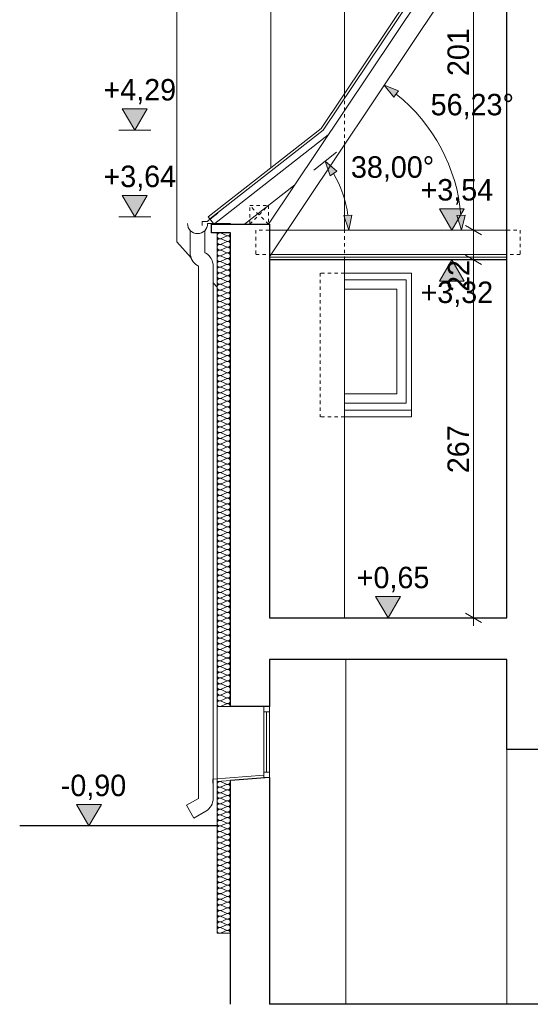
# Model space of a CAD drawing. Extents: x -623047 to -259286, y -27077 to 153279.
# Tile 16 of 190: x -549093 to -545287, y -14560 to -7220. Entities that reach past the tile are written whole.
import ezdxf

# ---------------------------------------------------------------- set-up
doc = ezdxf.new("R2010")
doc.units = 0
doc.header["$MEASUREMENT"] = 0
doc.linetypes.add('Hidden Line', pattern=[50, 25, -25])
for name, color, linetype, lineweight in [('0_Nr_Pióra__21', 7, 'Continuous', 9), ('0_Nr_Pióra__5', 7, 'Continuous', 13), ('INWENT DACH_Nr_Pióra__21', 7, 'Continuous', 9), ('INWENT KONST. DREWNIANA_Nr_Pióra__1', 7, 'Continuous', 25), ('INWENT KONST. DREWNIANA_Nr_Pióra__21', 7, 'Continuous', 9), ('INWENT RURY SPUSTOWE_Nr_Pióra__21', 7, 'Continuous', 9), ('INWENT STROPY_Nr_Pióra__1', 7, 'Continuous', 25), ('INWENT TEREN_Nr_Pióra__1', 7, 'Continuous', 25), ('INWENT WYMIARY_Nr_Pióra__21', 7, 'Continuous', 9), ('INWENT. OKNA_Nr_Pióra__21', 7, 'Continuous', 9), ('INWENT.ŚCIANY_Nr_Pióra__1', 7, 'Continuous', 25), ('INWENT.ŚCIANY_Nr_Pióra__21', 7, 'Continuous', 9), ('Istniejące stropy_Nr_Pióra__21', 7, 'Continuous', 9)]:
    doc.layers.add(name, color=color, linetype=linetype, lineweight=lineweight)
doc.layers.add('Inwent Izolacje', color=7, linetype='Continuous')
doc.layers.add('INWENT WYMIARY', color=7, linetype='Continuous')
for name, color, linetype, lineweight, true_color in [('Inwent Izolacje_Nr_Pióra__2', 7, 'Continuous', 13, 0x7f7f7f), ('INWENT.ŚCIANY_Nr_Pióra__2', 7, 'Continuous', 13, 0x7f7f7f), ('INWENT.ŚCIANY_Nr_Pióra__3', 7, 'Continuous', 13, 0xff6600)]:
    doc.layers.add(name, color=color, linetype=linetype, lineweight=lineweight, true_color=true_color)
doc.styles.add('GENERATED_STYLE_2', font='txt')
doc.dimstyles.new('GENERATED_STYLE__2', dxfattribs={"dimtxt": 160.000002, "dimasz": 91.2, "dimexe": 0.18, "dimexo": 0, "dimgap": 0.09, "dimtad": 1, "dimdec": 0, "dimlfac": 0.1, "dimzin": 0, "dimdsep": 46, "dimtxsty": 'GENERATED_STYLE_2', "dimblk": 'ARROWHEAD_2', "dimblk1": 'ARROWHEAD_2', "dimblk2": 'ARROWHEAD_2', "dimcen": 0.09, "dimclrd": 7, "dimclre": 7, "dimclrt": 7, "dimazin": 0, "dimtfac": 1, "dimtdec": 4, "dimtmove": 0, "dimatfit": 3, "dimfxl": 0, "dimtolj": 1, "dimtzin": 0, "dimarcsym": 0})
doc.dimstyles.new('GENERATED_STYLE__4', dxfattribs={"dimtxt": 160.000002, "dimasz": 91.2, "dimexe": 0.18, "dimexo": 0, "dimgap": 0.09, "dimtad": 1, "dimdec": 0, "dimlfac": 0.1, "dimzin": 0, "dimdsep": 46, "dimtxsty": 'GENERATED_STYLE_2', "dimblk": 'ARROWHEAD_2', "dimblk1": 'ARROWHEAD_2', "dimblk2": 'ARROWHEAD_2', "dimcen": 0.09, "dimclrd": 7, "dimclre": 7, "dimclrt": 7, "dimazin": 0, "dimtfac": 1, "dimtdec": 4, "dimtmove": 2, "dimatfit": 3, "dimfxl": 0, "dimtolj": 1, "dimtzin": 0, "dimarcsym": 0})
doc.dimstyles.new('GENERATED_STYLE__5', dxfattribs={"dimtxt": 160.000002, "dimasz": 110.144928, "dimexe": 0.18, "dimexo": 40, "dimgap": 0.09, "dimtad": 1, "dimtih": 1, "dimtoh": 1, "dimdec": 0, "dimzin": 0, "dimdsep": 46, "dimtxsty": 'GENERATED_STYLE_2', "dimblk": 'ARROWHEAD_5', "dimblk1": 'ARROWHEAD_5', "dimblk2": 'ARROWHEAD_5', "dimcen": 0.09, "dimclrd": 7, "dimclre": 7, "dimclrt": 7, "dimazin": 0, "dimtfac": 1, "dimtdec": 4, "dimtmove": 2, "dimatfit": 3, "dimfxl": 0, "dimtolj": 1, "dimtzin": 0, "dimarcsym": 0})

# ---------------------------------------------------------------- blocks, each defined once
blk = doc.blocks.new('Izolacja cieplna 14_82', base_point=(-547522, -8809.6))
at = {"layer": 'Inwent Izolacje_Nr_Pióra__2', "linetype": 'Continuous'}
for p, q in [((-547592.2, -8811.4), (-547551.8, -8829.1)), ((-547551.8, -8832.7), (-547592.2, -8850.4)), ((-547592.2, -8853.9), (-547551.8, -8871.6)), ((-547551.8, -8875.2), (-547592.2, -8892.9)), ((-547592.2, -8896.5), (-547551.8, -8914.2)), ((-547551.8, -8917.7), (-547592.2, -8935.4)), ((-547592.2, -8939), (-547551.8, -8956.7)), ((-547551.8, -8960.3), (-547592.2, -8977.9)), ((-547592.2, -8981.5), (-547551.8, -8999.2)), ((-547551.8, -9002.8), (-547592.2, -9020.5)), ((-547592.2, -9024.1), (-547551.8, -9041.7)), ((-547551.8, -9045.3), (-547592.2, -9063)), ((-547592.2, -9066.6), (-547551.8, -9084.3)), ((-547551.8, -9087.8), (-547592.2, -9105.5)), ((-547592.2, -9109.1), (-547551.8, -9126.8)), ((-547551.8, -9130.4), (-547592.2, -9148.1)), ((-547592.2, -9151.6), (-547551.8, -9169.3)), ((-547551.8, -9172.9), (-547592.2, -9190.6)), ((-547592.2, -9194.2), (-547551.8, -9211.9)), ((-547551.8, -9215.4), (-547592.2, -9233.1)), ((-547592.2, -9236.7), (-547551.8, -9254.4)), ((-547551.8, -9258), (-547592.2, -9275.7)), ((-547592.2, -9279.2), (-547551.8, -9296.9)), ((-547551.8, -9300.5), (-547592.2, -9318.2)), ((-547592.2, -9321.8), (-547551.8, -9339.5)), ((-547551.8, -9343), (-547592.2, -9360.7)), ((-547592.2, -9364.3), (-547551.8, -9382)), ((-547551.8, -9385.6), (-547592.2, -9403.2)), ((-547592.2, -9406.8), (-547551.8, -9424.5)), ((-547551.8, -9428.1), (-547592.2, -9445.8)), ((-547592.2, -9449.4), (-547551.8, -9467)), ((-547551.8, -9470.6), (-547592.2, -9488.3)), ((-547592.2, -9491.9), (-547551.8, -9509.6)), ((-547551.8, -9513.1), (-547592.2, -9530.8)), ((-547592.2, -9534.4), (-547551.8, -9552.1)), ((-547551.8, -9555.7), (-547592.2, -9573.4)), ((-547592.2, -9576.9), (-547551.8, -9594.6)), ((-547551.8, -9598.2), (-547592.2, -9615.9)), ((-547592.2, -9619.5), (-547551.8, -9637.2)), ((-547551.8, -9640.7), (-547592.2, -9658.4)), ((-547592.2, -9662), (-547551.8, -9679.7)), ((-547551.8, -9683.3), (-547592.2, -9701)), ((-547592.2, -9704.5), (-547551.8, -9722.2)), ((-547551.8, -9725.8), (-547592.2, -9743.5)), ((-547592.2, -9747.1), (-547551.8, -9764.8)), ((-547551.8, -9768.3), (-547592.2, -9786)), ((-547592.2, -9789.6), (-547551.8, -9807.3)), ((-547551.8, -9810.9), (-547592.2, -9828.6)), ((-547592.2, -9832.1), (-547551.8, -9849.8)), ((-547551.8, -9853.4), (-547592.2, -9871.1)), ((-547592.2, -9874.7), (-547551.8, -9892.3)), ((-547551.8, -9895.9), (-547592.2, -9913.6)), ((-547592.2, -9917.2), (-547551.8, -9934.9)), ((-547551.8, -9938.4), (-547592.2, -9956.1)), ((-547592.2, -9959.7), (-547551.8, -9977.4)), ((-547551.8, -9981), (-547592.2, -9998.7)), ((-547592.2, -10002.2), (-547551.8, -10019.9)), ((-547551.8, -10023.5), (-547592.2, -10041.2)), ((-547592.2, -10044.8), (-547551.8, -10062.5)), ((-547551.8, -10066), (-547592.2, -10083.7)), ((-547592.2, -10087.3), (-547551.8, -10105)), ((-547551.8, -10108.6), (-547592.2, -10126.3)), ((-547592.2, -10129.8), (-547551.8, -10147.5)), ((-547551.8, -10151.1), (-547592.2, -10168.8)), ((-547592.2, -10172.4), (-547551.8, -10190.1)), ((-547551.8, -10193.6), (-547592.2, -10211.3)), ((-547592.2, -10214.9), (-547551.8, -10232.6)), ((-547551.8, -10236.2), (-547592.2, -10253.9)), ((-547592.2, -10257.4), (-547551.8, -10275.1)), ((-547551.8, -10278.7), (-547592.2, -10296.4)), ((-547592.2, -10300), (-547551.8, -10317.6)), ((-547551.8, -10321.2), (-547592.2, -10338.9)), ((-547592.2, -10342.5), (-547551.8, -10360.2)), ((-547551.8, -10363.7), (-547592.2, -10381.4)), ((-547592.2, -10385), (-547551.8, -10402.7)), ((-547551.8, -10406.3), (-547592.2, -10424)), ((-547592.2, -10427.5), (-547551.8, -10445.2)), ((-547551.8, -10448.8), (-547592.2, -10466.5)), ((-547592.2, -10470.1), (-547551.8, -10487.8)), ((-547551.8, -10491.3), (-547592.2, -10509)), ((-547592.2, -10512.6), (-547551.8, -10530.3)), ((-547551.8, -10533.9), (-547592.2, -10551.6)), ((-547592.2, -10555.1), (-547551.8, -10572.8)), ((-547551.8, -10576.4), (-547592.2, -10594.1)), ((-547592.2, -10597.7), (-547551.8, -10615.4)), ((-547551.8, -10618.9), (-547592.2, -10636.6)), ((-547592.2, -10640.2), (-547551.8, -10657.9)), ((-547551.8, -10661.5), (-547592.2, -10679.2)), ((-547592.2, -10682.7), (-547551.8, -10700.4)), ((-547551.8, -10704), (-547592.2, -10721.7)), ((-547592.2, -10725.3), (-547551.8, -10742.9)), ((-547551.8, -10746.5), (-547592.2, -10764.2)), ((-547592.2, -10767.8), (-547551.8, -10785.5)), ((-547551.8, -10789.1), (-547592.2, -10806.7)), ((-547592.2, -10810.3), (-547551.8, -10828)), ((-547551.8, -10831.6), (-547592.2, -10849.3)), ((-547592.2, -10852.8), (-547551.8, -10870.5)), ((-547551.8, -10874.1), (-547592.2, -10891.8)), ((-547592.2, -10895.4), (-547551.8, -10913.1)), ((-547551.8, -10916.6), (-547592.2, -10934.3)), ((-547592.2, -10937.9), (-547551.8, -10955.6)), ((-547551.8, -10959.2), (-547592.2, -10976.9)), ((-547592.2, -10980.4), (-547551.8, -10998.1)), ((-547551.8, -11001.7), (-547592.2, -11019.4)), ((-547592.2, -11023), (-547551.8, -11040.7)), ((-547551.8, -11044.2), (-547592.2, -11061.9)), ((-547592.2, -11065.5), (-547551.8, -11083.2)), ((-547551.8, -11086.8), (-547592.2, -11104.5)), ((-547592.2, -11108), (-547551.8, -11125.7)), ((-547551.8, -11129.3), (-547592.2, -11147)), ((-547592.2, -11150.6), (-547551.8, -11168.2)), ((-547551.8, -11171.8), (-547592.2, -11189.5)), ((-547592.2, -11193.1), (-547551.8, -11210.8)), ((-547551.8, -11214.4), (-547592.2, -11232)), ((-547592.2, -11235.6), (-547551.8, -11253.3)), ((-547551.8, -11256.9), (-547592.2, -11274.6)), ((-547592.2, -11278.1), (-547551.8, -11295.8)), ((-547551.8, -11299.4), (-547592.2, -11317.1)), ((-547592.2, -11320.7), (-547551.8, -11338.4)), ((-547551.8, -11341.9), (-547592.2, -11359.6)), ((-547592.2, -11363.2), (-547551.8, -11380.9)), ((-547551.8, -11384.5), (-547592.2, -11402.2)), ((-547592.2, -11405.7), (-547551.8, -11423.4)), ((-547551.8, -11427), (-547592.2, -11444.7)), ((-547592.2, -11448.3), (-547551.8, -11466)), ((-547551.8, -11469.5), (-547592.2, -11487.2)), ((-547592.2, -11490.8), (-547551.8, -11508.5)), ((-547551.8, -11512.1), (-547592.2, -11529.8)), ((-547592.2, -11533.3), (-547551.8, -11551)), ((-547551.8, -11554.6), (-547592.2, -11572.3)), ((-547592.2, -11575.9), (-547551.8, -11593.6)), ((-547551.8, -11597.1), (-547592.2, -11614.8)), ((-547592.2, -11618.4), (-547551.8, -11636.1)), ((-547551.8, -11639.7), (-547592.2, -11657.3)), ((-547592.2, -11660.9), (-547551.8, -11678.6)), ((-547551.8, -11682.2), (-547592.2, -11699.9)), ((-547592.2, -11703.4), (-547551.8, -11721.1)), ((-547551.8, -11724.7), (-547592.2, -11742.4)), ((-547592.2, -11746), (-547551.8, -11763.7)), ((-547551.8, -11767.2), (-547592.2, -11784.9)), ((-547592.2, -11788.5), (-547551.8, -11806.2)), ((-547551.8, -11809.8), (-547592.2, -11827.5)), ((-547592.2, -11831), (-547551.8, -11848.7)), ((-547551.8, -11852.3), (-547592.2, -11870)), ((-547592.2, -11873.6), (-547551.8, -11891.3)), ((-547551.8, -11894.8), (-547592.2, -11912.5)), ((-547592.2, -11916.1), (-547551.8, -11933.8)), ((-547551.8, -11937.4), (-547592.2, -11955.1)), ((-547592.2, -11958.6), (-547551.8, -11976.3)), ((-547551.8, -11979.9), (-547592.2, -11997.6)), ((-547592.2, -12001.2), (-547551.8, -12018.9)), ((-547551.8, -12022.4), (-547592.2, -12040.1)), ((-547592.2, -12043.7), (-547551.8, -12061.4)), ((-547551.8, -12065), (-547592.2, -12082.6)), ((-547592.2, -12086.2), (-547551.8, -12103.9)), ((-547551.8, -12107.5), (-547592.2, -12125.2)), ((-547592.2, -12128.8), (-547551.8, -12146.4)), ((-547551.8, -12150), (-547592.2, -12167.7)), ((-547592.2, -12171.3), (-547551.8, -12189)), ((-547551.8, -12192.5), (-547592.2, -12210.2)), ((-547592.2, -12213.8), (-547551.8, -12231.5)), ((-547551.8, -12235.1), (-547592.2, -12252.8)), ((-547592.2, -12256.3), (-547551.8, -12274)), ((-547551.8, -12277.6), (-547592.2, -12295.3)), ((-547592.2, -12298.9), (-547551.8, -12316.6)), ((-547551.8, -12320.1), (-547592.2, -12337.8))]:
    blk.add_line(p, q, dxfattribs=at)
for centre, start_param, end_param in [((-547600.8, -8830.9), 1.158003, 5.125183), ((-547600.8, -8873.4), 1.158003, 5.125183), ((-547543.3, -8809.6), 4.299596, 6.283185), ((-547543.3, -8852.1), 4.299595, 8.266774), ((-547543.3, -8894.7), 4.299595, 8.266774), ((-547600.8, -8915.9), 1.158003, 5.125183), ((-547600.8, -8958.5), 1.158003, 5.125183), ((-547543.3, -8937.2), 4.299595, 8.266774), ((-547600.8, -9001), 1.158003, 5.125183), ((-547600.8, -9043.5), 1.158003, 5.125183), ((-547543.3, -8979.7), 4.299595, 8.266774), ((-547543.3, -9022.3), 4.299595, 8.266774), ((-547600.8, -9086.1), 1.158003, 5.125183), ((-547543.3, -9064.8), 4.299595, 8.266774), ((-547543.3, -9107.3), 4.299595, 8.266774), ((-547600.8, -9128.6), 1.158003, 5.125183), ((-547600.8, -9171.1), 1.158003, 5.125183), ((-547543.3, -9149.9), 4.299595, 8.266774), ((-547543.3, -9192.4), 4.299595, 8.266774), ((-547600.8, -9213.7), 1.158003, 5.125183), ((-547600.8, -9256.2), 1.158003, 5.125183), ((-547543.3, -9234.9), 4.299595, 8.266774), ((-547600.8, -9298.7), 1.158003, 5.125183), ((-547600.8, -9341.2), 1.158003, 5.125183), ((-547543.3, -9277.4), 4.299595, 8.266774), ((-547543.3, -9320), 4.299595, 8.266774), ((-547600.8, -9383.8), 1.158003, 5.125183), ((-547543.3, -9362.5), 4.299595, 8.266774), ((-547543.3, -9405), 4.299595, 8.266774), ((-547600.8, -9426.3), 1.158003, 5.125183), ((-547600.8, -9468.8), 1.158003, 5.125183), ((-547543.3, -9447.6), 4.299595, 8.266774), ((-547543.3, -9490.1), 4.299595, 8.266774), ((-547600.8, -9511.4), 1.158003, 5.125183), ((-547600.8, -9553.9), 1.158003, 5.125183), ((-547543.3, -9532.6), 4.299595, 8.266774), ((-547600.8, -9596.4), 1.158003, 5.125183), ((-547543.3, -9575.2), 4.299595, 8.266774), ((-547543.3, -9617.7), 4.299595, 8.266774), ((-547600.8, -9639), 1.158003, 5.125183), ((-547600.8, -9681.5), 1.158003, 5.125183), ((-547543.3, -9660.2), 4.299595, 8.266774), ((-547543.3, -9702.7), 4.299595, 8.266774), ((-547600.8, -9724), 1.158003, 5.125183), ((-547600.8, -9766.5), 1.158003, 5.125183), ((-547543.3, -9745.3), 4.299595, 8.266774), ((-547600.8, -9809.1), 1.158003, 5.125183), ((-547600.8, -9851.6), 1.158003, 5.125183), ((-547543.3, -9787.8), 4.299595, 8.266774), ((-547543.3, -9830.3), 4.299595, 8.266774), ((-547600.8, -9894.1), 1.158003, 5.125183), ((-547543.3, -9872.9), 4.299595, 8.266774), ((-547543.3, -9915.4), 4.299595, 8.266774), ((-547600.8, -9936.7), 1.158003, 5.125183), ((-547600.8, -9979.2), 1.158003, 5.125183), ((-547543.3, -9957.9), 4.299595, 8.266774), ((-547543.3, -10000.5), 4.299595, 8.266774), ((-547600.8, -10021.7), 1.158003, 5.125183), ((-547600.8, -10064.3), 1.158003, 5.125183), ((-547543.3, -10043), 4.299595, 8.266774), ((-547600.8, -10106.8), 1.158003, 5.125183), ((-547600.8, -10149.3), 1.158003, 5.125183), ((-547543.3, -10085.5), 4.299595, 8.266774), ((-547543.3, -10128), 4.299595, 8.266774), ((-547600.8, -10191.8), 1.158003, 5.125183), ((-547543.3, -10170.6), 4.299595, 8.266774), ((-547543.3, -10213.1), 4.299595, 8.266774), ((-547600.8, -10234.4), 1.158003, 5.125183), ((-547600.8, -10276.9), 1.158003, 5.125183), ((-547543.3, -10255.6), 4.299595, 8.266774), ((-547543.3, -10298.2), 4.299595, 8.266774), ((-547600.8, -10319.4), 1.158003, 5.125183), ((-547600.8, -10362), 1.158003, 5.125183), ((-547543.3, -10340.7), 4.299595, 8.266774), ((-547600.8, -10404.5), 1.158003, 5.125183), ((-547543.3, -10383.2), 4.299595, 8.266774), ((-547543.3, -10425.8), 4.299595, 8.266774), ((-547600.8, -10447), 1.158003, 5.125183), ((-547600.8, -10489.6), 1.158003, 5.125183), ((-547543.3, -10468.3), 4.299595, 8.266774), ((-547543.3, -10510.8), 4.299595, 8.266774), ((-547600.8, -10532.1), 1.158003, 5.125183), ((-547600.8, -10574.6), 1.158003, 5.125183), ((-547543.3, -10553.3), 4.299595, 8.266774), ((-547600.8, -10617.1), 1.158003, 5.125183), ((-547600.8, -10659.7), 1.158003, 5.125183), ((-547543.3, -10595.9), 4.299595, 8.266774), ((-547543.3, -10638.4), 4.299595, 8.266774), ((-547600.8, -10702.2), 1.158003, 5.125183), ((-547543.3, -10680.9), 4.299595, 8.266774), ((-547543.3, -10723.5), 4.299595, 8.266774), ((-547600.8, -10744.7), 1.158003, 5.125183), ((-547600.8, -10787.3), 1.158003, 5.125183), ((-547543.3, -10766), 4.299595, 8.266774), ((-547543.3, -10808.5), 4.299595, 8.266774), ((-547600.8, -10829.8), 1.158003, 5.125183), ((-547600.8, -10872.3), 1.158003, 5.125183), ((-547543.3, -10851.1), 4.299595, 8.266774), ((-547600.8, -10914.9), 1.158003, 5.125183), ((-547600.8, -10957.4), 1.158003, 5.125183), ((-547543.3, -10893.6), 4.299595, 8.266774), ((-547543.3, -10936.1), 4.299595, 8.266774), ((-547600.8, -10999.9), 1.158003, 5.125183), ((-547543.3, -10978.7), 4.299595, 8.266774), ((-547543.3, -11021.2), 4.299595, 8.266774), ((-547600.8, -11042.4), 1.158003, 5.125183), ((-547600.8, -11085), 1.158003, 5.125183), ((-547543.3, -11063.7), 4.299595, 8.266774), ((-547543.3, -11106.2), 4.299595, 8.266774), ((-547600.8, -11127.5), 1.158003, 5.125183), ((-547600.8, -11170), 1.158003, 5.125183), ((-547543.3, -11148.8), 4.299595, 8.266774), ((-547600.8, -11212.6), 1.158003, 5.125183), ((-547543.3, -11191.3), 4.299595, 8.266774), ((-547543.3, -11233.8), 4.299595, 8.266774), ((-547600.8, -11255.1), 1.158003, 5.125183), ((-547600.8, -11297.6), 1.158003, 5.125183), ((-547543.3, -11276.4), 4.299595, 8.266774), ((-547543.3, -11318.9), 4.299595, 8.266774), ((-547600.8, -11340.2), 1.158003, 5.125183), ((-547600.8, -11382.7), 1.158003, 5.125183), ((-547543.3, -11361.4), 4.299595, 8.266774), ((-547600.8, -11425.2), 1.158003, 5.125183), ((-547600.8, -11467.7), 1.158003, 5.125183), ((-547543.3, -11404), 4.299595, 8.266774), ((-547543.3, -11446.5), 4.299595, 8.266774), ((-547600.8, -11510.3), 1.158003, 5.125183), ((-547543.3, -11489), 4.299595, 8.266774), ((-547543.3, -11531.5), 4.299595, 8.266774), ((-547600.8, -11552.8), 1.158003, 5.125183), ((-547600.8, -11595.3), 1.158003, 5.125183), ((-547543.3, -11574.1), 4.299595, 8.266774), ((-547543.3, -11616.6), 4.299595, 8.266774), ((-547600.8, -11637.9), 1.158003, 5.125183), ((-547600.8, -11680.4), 1.158003, 5.125183), ((-547543.3, -11659.1), 4.299595, 8.266774), ((-547600.8, -11722.9), 1.158003, 5.125183), ((-547600.8, -11765.5), 1.158003, 5.125183), ((-547543.3, -11701.7), 4.299595, 8.266774), ((-547543.3, -11744.2), 4.299595, 8.266774), ((-547600.8, -11808), 1.158003, 5.125183), ((-547543.3, -11786.7), 4.299595, 8.266774), ((-547543.3, -11829.3), 4.299595, 8.266774), ((-547600.8, -11850.5), 1.158003, 5.125183), ((-547600.8, -11893), 1.158003, 5.125183), ((-547543.3, -11871.8), 4.299595, 8.266774), ((-547600.8, -11935.6), 1.158003, 5.125183), ((-547600.8, -11978.1), 1.158003, 5.125183), ((-547543.3, -11914.3), 4.299595, 8.266774), ((-547543.3, -11956.8), 4.299595, 8.266774), ((-547600.8, -12020.6), 1.158003, 5.125183), ((-547543.3, -11999.4), 4.299595, 8.266774), ((-547543.3, -12041.9), 4.299595, 8.266774), ((-547600.8, -12063.2), 1.158003, 5.125183), ((-547600.8, -12105.7), 1.158003, 5.125183), ((-547543.3, -12084.4), 4.299595, 8.266774), ((-547543.3, -12127), 4.299595, 8.266774), ((-547600.8, -12148.2), 1.158003, 5.125183), ((-547600.8, -12190.8), 1.158003, 5.125183), ((-547543.3, -12169.5), 4.299595, 8.266774), ((-547600.8, -12233.3), 1.158003, 5.125183), ((-547600.8, -12275.8), 1.158003, 5.125183), ((-547543.3, -12212), 4.299595, 8.266774), ((-547543.3, -12254.6), 4.299595, 8.266774), ((-547600.8, -12318.3), 1.158003, 5.125183), ((-547543.3, -12297.1), 4.299595, 8.266774), ((-547543.3, -12339.6), 0, 1.983589)]:
    blk.add_ellipse(centre, major_axis=(21.3, 0), ratio=0.999871, start_param=start_param, end_param=end_param, dxfattribs=at)
blk = doc.blocks.new('Izolacja cieplna 14_83', base_point=(-547522, -12899.6))
at = {"layer": 'Inwent Izolacje_Nr_Pióra__2', "linetype": 'Continuous'}
for p, q in [((-547592.2, -12901.3), (-547551.8, -12918.5)), ((-547551.8, -12922), (-547592.2, -12939.1)), ((-547592.2, -12942.6), (-547551.8, -12959.8)), ((-547551.8, -12963.2), (-547592.2, -12980.4)), ((-547592.2, -12983.8), (-547551.8, -13001)), ((-547551.8, -13004.5), (-547592.2, -13021.6)), ((-547592.2, -13025.1), (-547551.8, -13042.3)), ((-547551.8, -13045.7), (-547592.2, -13062.9)), ((-547592.2, -13066.3), (-547551.8, -13083.5)), ((-547551.8, -13087), (-547592.2, -13104.1)), ((-547592.2, -13107.6), (-547551.8, -13124.8)), ((-547551.8, -13128.2), (-547592.2, -13145.4)), ((-547592.2, -13148.8), (-547551.8, -13166)), ((-547551.8, -13169.5), (-547592.2, -13186.6)), ((-547592.2, -13190.1), (-547551.8, -13207.3)), ((-547551.8, -13210.7), (-547592.2, -13227.9))]:
    blk.add_line(p, q, dxfattribs=at)
for centre, start_param, end_param in [((-547600.8, -12920.2), 1.158003, 5.125183), ((-547543.3, -12899.6), 4.299596, 6.283185), ((-547543.3, -12940.9), 4.299595, 8.266774), ((-547600.8, -12961.5), 1.158003, 5.125183), ((-547600.8, -13002.7), 1.158003, 5.125183), ((-547543.3, -12982.1), 4.299595, 8.266774), ((-547600.8, -13044), 1.158003, 5.125183), ((-547600.8, -13085.2), 1.158003, 5.125183), ((-547543.3, -13023.4), 4.299595, 8.266774), ((-547543.3, -13064.6), 4.299595, 8.266774), ((-547600.8, -13126.5), 1.158003, 5.125183), ((-547543.3, -13105.9), 4.299595, 8.266774), ((-547543.3, -13147.1), 4.299595, 8.266774), ((-547600.8, -13167.7), 1.158003, 5.125183), ((-547600.8, -13209), 1.158003, 5.125183), ((-547543.3, -13188.4), 4.299595, 8.266774), ((-547543.3, -13229.6), 0, 1.983589)]:
    blk.add_ellipse(centre, major_axis=(21.3, 0), ratio=0.969776, start_param=start_param, end_param=end_param, dxfattribs=at)
blk = doc.blocks.new('Izolacja cieplna 14_84', base_point=(-547522, -12899.6))
at = {"layer": 'Inwent Izolacje_Nr_Pióra__2', "linetype": 'Continuous'}
for p, q in [((-547592.2, -12901.3), (-547551.8, -12918.5)), ((-547551.8, -12922), (-547592.2, -12939.1)), ((-547592.2, -12942.6), (-547551.8, -12959.8)), ((-547551.8, -12963.2), (-547592.2, -12980.4)), ((-547592.2, -12983.8), (-547551.8, -13001)), ((-547551.8, -13004.5), (-547592.2, -13021.6)), ((-547592.2, -13025.1), (-547551.8, -13042.3)), ((-547551.8, -13045.7), (-547592.2, -13062.9)), ((-547592.2, -13066.3), (-547551.8, -13083.5)), ((-547551.8, -13087), (-547592.2, -13104.1)), ((-547592.2, -13107.6), (-547551.8, -13124.8)), ((-547551.8, -13128.2), (-547592.2, -13145.4)), ((-547592.2, -13148.8), (-547551.8, -13166)), ((-547551.8, -13169.5), (-547592.2, -13186.6)), ((-547592.2, -13190.1), (-547551.8, -13207.3)), ((-547551.8, -13210.7), (-547592.2, -13227.9))]:
    blk.add_line(p, q, dxfattribs=at)
for centre, start_param, end_param in [((-547600.8, -12920.2), 1.158003, 5.125183), ((-547543.3, -12899.6), 4.299596, 6.283185), ((-547543.3, -12940.9), 4.299595, 8.266774), ((-547600.8, -12961.5), 1.158003, 5.125183), ((-547600.8, -13002.7), 1.158003, 5.125183), ((-547543.3, -12982.1), 4.299595, 8.266774), ((-547600.8, -13044), 1.158003, 5.125183), ((-547600.8, -13085.2), 1.158003, 5.125183), ((-547543.3, -13023.4), 4.299595, 8.266774), ((-547543.3, -13064.6), 4.299595, 8.266774), ((-547600.8, -13126.5), 1.158003, 5.125183), ((-547543.3, -13105.9), 4.299595, 8.266774), ((-547543.3, -13147.1), 4.299595, 8.266774), ((-547600.8, -13167.7), 1.158003, 5.125183), ((-547600.8, -13209), 1.158003, 5.125183), ((-547543.3, -13188.4), 4.299595, 8.266774), ((-547543.3, -13229.6), 0, 1.983589)]:
    blk.add_ellipse(centre, major_axis=(21.3, 0), ratio=0.969776, start_param=start_param, end_param=end_param, dxfattribs=at)
blk = doc.blocks.new('Izolacja cieplna 14_85', base_point=(-547522, -13229.6))
at = {"layer": 'Inwent Izolacje_Nr_Pióra__2', "linetype": 'Continuous'}
for p, q in [((-547592.2, -13231.4), (-547551.8, -13248.9)), ((-547551.8, -13252.4), (-547592.2, -13270)), ((-547592.2, -13273.5), (-547551.8, -13291)), ((-547551.8, -13294.5), (-547592.2, -13312.1)), ((-547592.2, -13315.6), (-547551.8, -13333.1)), ((-547551.8, -13336.6), (-547592.2, -13354.2)), ((-547592.2, -13357.7), (-547551.8, -13375.2)), ((-547551.8, -13378.8), (-547592.2, -13396.3)), ((-547592.2, -13399.8), (-547551.8, -13417.3)), ((-547551.8, -13420.9), (-547592.2, -13438.4)), ((-547592.2, -13441.9), (-547551.8, -13459.4)), ((-547551.8, -13463), (-547592.2, -13480.5)), ((-547592.2, -13484), (-547551.8, -13501.5)), ((-547551.8, -13505.1), (-547592.2, -13522.6)), ((-547592.2, -13526.1), (-547551.8, -13543.6)), ((-547551.8, -13547.2), (-547592.2, -13564.7)), ((-547592.2, -13568.2), (-547551.8, -13585.7)), ((-547551.8, -13589.3), (-547592.2, -13606.8)), ((-547592.2, -13610.3), (-547551.8, -13627.8)), ((-547551.8, -13631.4), (-547592.2, -13648.9)), ((-547592.2, -13652.4), (-547551.8, -13670)), ((-547551.8, -13673.5), (-547592.2, -13691)), ((-547592.2, -13694.5), (-547551.8, -13712.1)), ((-547551.8, -13715.6), (-547592.2, -13733.1)), ((-547592.2, -13736.6), (-547551.8, -13754.2)), ((-547551.8, -13757.7), (-547592.2, -13775.2)), ((-547592.2, -13778.8), (-547551.8, -13796.3)), ((-547551.8, -13799.8), (-547592.2, -13817.3)), ((-547592.2, -13820.9), (-547551.8, -13838.4)), ((-547551.8, -13841.9), (-547592.2, -13859.4)), ((-547592.2, -13863), (-547551.8, -13880.5)), ((-547551.8, -13884), (-547592.2, -13901.5)), ((-547592.2, -13905.1), (-547551.8, -13922.6)), ((-547551.8, -13926.1), (-547592.2, -13943.6)), ((-547592.2, -13947.2), (-547551.8, -13964.7)), ((-547551.8, -13968.2), (-547592.2, -13985.7)), ((-547592.2, -13989.3), (-547551.8, -14006.8)), ((-547551.8, -14010.3), (-547592.2, -14027.8))]:
    blk.add_line(p, q, dxfattribs=at)
for centre, start_param, end_param in [((-547600.8, -13250.7), 1.158003, 5.125183), ((-547600.8, -13292.8), 1.158003, 5.125183), ((-547543.3, -13229.6), 4.299596, 6.283185), ((-547543.3, -13271.7), 4.299595, 8.266774), ((-547600.8, -13334.9), 1.158003, 5.125183), ((-547600.8, -13377), 1.158003, 5.125183), ((-547543.3, -13313.8), 4.299595, 8.266774), ((-547543.3, -13355.9), 4.299595, 8.266774), ((-547600.8, -13419.1), 1.158003, 5.125183), ((-547543.3, -13398), 4.299595, 8.266774), ((-547543.3, -13440.1), 4.299595, 8.266774), ((-547600.8, -13461.2), 1.158003, 5.125183), ((-547600.8, -13503.3), 1.158003, 5.125183), ((-547543.3, -13482.2), 4.299595, 8.266774), ((-547543.3, -13524.4), 4.299595, 8.266774), ((-547600.8, -13545.4), 1.158003, 5.125183), ((-547600.8, -13587.5), 1.158003, 5.125183), ((-547543.3, -13566.5), 4.299595, 8.266774), ((-547600.8, -13629.6), 1.158003, 5.125183), ((-547600.8, -13671.7), 1.158003, 5.125183), ((-547543.3, -13608.6), 4.299595, 8.266774), ((-547543.3, -13650.7), 4.299595, 8.266774), ((-547600.8, -13713.8), 1.158003, 5.125183), ((-547543.3, -13692.8), 4.299595, 8.266774), ((-547543.3, -13734.9), 4.299595, 8.266774), ((-547600.8, -13755.9), 1.158003, 5.125183), ((-547600.8, -13798), 1.158003, 5.125183), ((-547543.3, -13777), 4.299595, 8.266774), ((-547543.3, -13819.1), 4.299595, 8.266774), ((-547600.8, -13840.1), 1.158003, 5.125183), ((-547600.8, -13882.2), 1.158003, 5.125183), ((-547543.3, -13861.2), 4.299595, 8.266774), ((-547600.8, -13924.4), 1.158003, 5.125183), ((-547600.8, -13966.5), 1.158003, 5.125183), ((-547543.3, -13903.3), 4.299595, 8.266774), ((-547543.3, -13945.4), 4.299595, 8.266774), ((-547600.8, -14008.6), 1.158003, 5.125183), ((-547543.3, -13987.5), 4.299595, 8.266774), ((-547543.3, -14029.6), 0, 1.983589)]:
    blk.add_ellipse(centre, major_axis=(21.3, 0), ratio=0.989883, start_param=start_param, end_param=end_param, dxfattribs=at)
blk = doc.blocks.new('Wymiary_7', base_point=(-548235.1, -8689.4))
at = {"layer": 'INWENT WYMIARY_Nr_Pióra__21', "linetype": 'Continuous'}
blk.add_hatch(color=256, dxfattribs=at).paths.add_polyline_path([(-548235.1, -8689.4), (-548327.9, -8529.4), (-548142.3, -8529.4)], flags=0)
for p, q in [((-548235.1, -8689.4), (-548327.9, -8529.4)), ((-548327.9, -8529.4), (-548142.3, -8529.4)), ((-548142.3, -8529.4), (-548235.1, -8689.4)), ((-548235.1, -8689.4), (-548355.1, -8689.4)), ((-548235.1, -8689.4), (-548115.1, -8689.4))]:
    blk.add_line(p, q, dxfattribs=at)
at = {"layer": 'INWENT WYMIARY_Nr_Pióra__21', "insert": (-548468.5, -8497.4), "char_height": 160, "attachment_point": 7, "style": 'GENERATED_STYLE_2'}
blk.add_mtext('{+3,64}', dxfattribs=at)
blk = doc.blocks.new('Wymiary_17', base_point=(-548576.6, -13229.6))
at = {"layer": 'INWENT WYMIARY_Nr_Pióra__21', "linetype": 'Continuous'}
blk.add_hatch(color=256, dxfattribs=at).paths.add_polyline_path([(-548576.6, -13229.6), (-548669.4, -13069.6), (-548483.8, -13069.6)], flags=0)
for p, q in [((-548576.6, -13229.6), (-548669.4, -13069.6)), ((-548669.4, -13069.6), (-548483.8, -13069.6)), ((-548483.8, -13069.6), (-548576.6, -13229.6)), ((-548576.6, -13229.6), (-548696.6, -13229.6)), ((-548576.6, -13229.6), (-548456.6, -13229.6))]:
    blk.add_line(p, q, dxfattribs=at)
at = {"layer": 'INWENT WYMIARY_Nr_Pióra__21', "insert": (-548786.6, -13037.6), "char_height": 160, "attachment_point": 7, "style": 'GENERATED_STYLE_2'}
blk.add_mtext('{-0,90}', dxfattribs=at)
blk = doc.blocks.new('Wymiary_19', base_point=(-545871.7, -9009.6))
at = {"layer": 'INWENT WYMIARY_Nr_Pióra__21', "linetype": 'Continuous'}
blk.add_hatch(color=256, dxfattribs=at).paths.add_polyline_path([(-545871.7, -9009.6), (-545964.5, -9169.6), (-545778.9, -9169.6)], flags=0)
for p, q in [((-545871.7, -9009.6), (-545991.7, -9009.6)), ((-545871.7, -9009.6), (-545964.5, -9169.6)), ((-545871.7, -9009.6), (-545751.7, -9009.6)), ((-545778.9, -9169.6), (-545871.7, -9009.6)), ((-545964.5, -9169.6), (-545778.9, -9169.6))]:
    blk.add_line(p, q, dxfattribs=at)
at = {"layer": 'INWENT WYMIARY_Nr_Pióra__21', "insert": (-546105.1, -9361.6), "char_height": 160, "attachment_point": 7, "style": 'GENERATED_STYLE_2'}
blk.add_mtext('{+3,32}', dxfattribs=at)
blk = doc.blocks.new('Wymiary_20', base_point=(-546347, -11679.6))
at = {"layer": 'INWENT WYMIARY_Nr_Pióra__21', "linetype": 'Continuous'}
blk.add_hatch(color=256, dxfattribs=at).paths.add_polyline_path([(-546347, -11679.6), (-546439.8, -11519.6), (-546254.2, -11519.6)], flags=0)
for p, q in [((-546347, -11679.6), (-546439.8, -11519.6)), ((-546439.8, -11519.6), (-546254.2, -11519.6)), ((-546254.2, -11519.6), (-546347, -11679.6)), ((-546347, -11679.6), (-546467, -11679.6)), ((-546347, -11679.6), (-546227, -11679.6))]:
    blk.add_line(p, q, dxfattribs=at)
at = {"layer": 'INWENT WYMIARY_Nr_Pióra__21', "insert": (-546580.5, -11487.6), "char_height": 160, "attachment_point": 7, "style": 'GENERATED_STYLE_2'}
blk.add_mtext('{+0,65}', dxfattribs=at)
blk = doc.blocks.new('Wymiary_124', base_point=(-548235.1, -8043.7))
at = {"layer": 'INWENT WYMIARY_Nr_Pióra__21', "linetype": 'Continuous'}
blk.add_hatch(color=256, dxfattribs=at).paths.add_polyline_path([(-548235.1, -8043.7), (-548327.9, -7883.7), (-548142.3, -7883.7)], flags=0)
for p, q in [((-548235.1, -8043.7), (-548327.9, -7883.7)), ((-548327.9, -7883.7), (-548142.3, -7883.7)), ((-548142.3, -7883.7), (-548235.1, -8043.7)), ((-548235.1, -8043.7), (-548355.1, -8043.7)), ((-548235.1, -8043.7), (-548115.1, -8043.7))]:
    blk.add_line(p, q, dxfattribs=at)
at = {"layer": 'INWENT WYMIARY_Nr_Pióra__21', "insert": (-548468.5, -7851.7), "char_height": 160, "attachment_point": 7, "style": 'GENERATED_STYLE_2'}
blk.add_mtext('{+4,29}', dxfattribs=at)
blk = doc.blocks.new('Wymiary_137', base_point=(-545871.7, -8789.6))
at = {"layer": 'INWENT WYMIARY_Nr_Pióra__21', "linetype": 'Continuous'}
blk.add_hatch(color=256, dxfattribs=at).paths.add_polyline_path([(-545871.7, -8789.6), (-545964.5, -8629.6), (-545778.9, -8629.6)], flags=0)
for p, q in [((-545871.7, -8789.6), (-545964.5, -8629.6)), ((-545964.5, -8629.6), (-545778.9, -8629.6)), ((-545778.9, -8629.6), (-545871.7, -8789.6)), ((-545871.7, -8789.6), (-545991.7, -8789.6)), ((-545871.7, -8789.6), (-545751.7, -8789.6))]:
    blk.add_line(p, q, dxfattribs=at)
at = {"layer": 'INWENT WYMIARY_Nr_Pióra__21', "insert": (-546105.1, -8597.6), "char_height": 160, "attachment_point": 7, "style": 'GENERATED_STYLE_2'}
blk.add_mtext('{+3,54}', dxfattribs=at)
blk = doc.blocks.new('*D1153')
at = {"layer": 'INWENT WYMIARY_Nr_Pióra__21', "linetype": 'Continuous'}
for p, q in [((-545619.9, -9009.6), (-545799.9, -9009.6)), ((-545769.9, -8975), (-545649.9, -9044.3)), ((-545709.9, -11679.6), (-545709.9, -9009.6)), ((-545769.9, -11645), (-545649.9, -11714.3)), ((-545619.9, -11679.6), (-545799.9, -11679.6)), ((-545709.9, -11738.3), (-545709.9, -11679.6))]:
    blk.add_line(p, q, dxfattribs=at)
at = {"layer": 'INWENT WYMIARY_Nr_Pióra__21', "char_height": 160, "attachment_point": 7, "rotation": 90, "style": 'GENERATED_STYLE_2'}
for s, insert in [('{201}', (-545741.9, -7639.8)), ('{22}', (-545741.9, -9249.1)), ('{267}', (-545741.9, -10600.6))]:
    blk.add_mtext(s, dxfattribs=dict(at, insert=insert))
blk = doc.blocks.new('ARROWHEAD_2')
at = {"color": 0, "linetype": 'Continuous', "lineweight": 0}
for p, q in [((0, 0), (-1, 0)), ((-0.378, -0.655), (0.378, 0.655))]:
    blk.add_line(p, q, dxfattribs=at)
blk = doc.blocks.new('*D1154')
at = {"layer": 'INWENT WYMIARY_Nr_Pióra__21', "linetype": 'Continuous'}
for p, q in [((-545619.9, -8789.6), (-545799.9, -8789.6)), ((-545769.9, -8755), (-545649.9, -8824.3)), ((-545709.9, -9009.6), (-545709.9, -8789.6)), ((-545619.9, -9009.6), (-545799.9, -9009.6)), ((-545769.9, -8975), (-545649.9, -9044.3))]:
    blk.add_line(p, q, dxfattribs=at)
at = {"layer": 'INWENT WYMIARY_Nr_Pióra__21', "char_height": 160, "attachment_point": 7, "rotation": 90, "style": 'GENERATED_STYLE_2'}
for s, insert in [('{201}', (-545741.9, -7639.8)), ('{22}', (-545741.9, -9249.1)), ('{267}', (-545741.9, -10600.6))]:
    blk.add_mtext(s, dxfattribs=dict(at, insert=insert))
blk = doc.blocks.new('*D1155')
at = {"layer": 'INWENT WYMIARY_Nr_Pióra__21', "linetype": 'Continuous'}
for p, q in [((-545649.9, -6814.3), (-545769.9, -6745)), ((-545709.9, -6779.6), (-545709.9, -6720.9)), ((-545619.9, -6779.6), (-545799.9, -6779.6)), ((-545709.9, -8789.6), (-545709.9, -6779.6)), ((-545619.9, -8789.6), (-545799.9, -8789.6)), ((-545769.9, -8755), (-545649.9, -8824.3))]:
    blk.add_line(p, q, dxfattribs=at)
at = {"layer": 'INWENT WYMIARY_Nr_Pióra__21', "char_height": 160, "attachment_point": 7, "rotation": 90, "style": 'GENERATED_STYLE_2'}
for s, insert in [('{201}', (-545741.9, -7639.8)), ('{22}', (-545741.9, -9249.1)), ('{267}', (-545741.9, -10600.6))]:
    blk.add_mtext(s, dxfattribs=dict(at, insert=insert))
blk = doc.blocks.new('*D1406')
at = {"layer": '0_Nr_Pióra__5', "linetype": 'Continuous'}
for points in [[(-546816, -8274.1), (-546728.3, -8349.8), (-546777.9, -8383.5)], [(-546638.4, -8789.6), (-546675.8, -8679.9), (-546616, -8675.9)]]:
    blk.add_hatch(color=256, dxfattribs=at).paths.add_polyline_path(points, flags=0)
for p, q in [((-546730.3, -8207.1), (-546901.6, -8341)), ((-546816, -8274.1), (-546728.3, -8349.8)), ((-546816, -8274.1), (-546777.9, -8383.5)), ((-546728.3, -8349.8), (-546777.9, -8383.5)), ((-546675.8, -8679.9), (-546616, -8675.9)), ((-546638.4, -8789.6), (-546675.8, -8679.9)), ((-546638.4, -8789.6), (-546616, -8675.9))]:
    blk.add_line(p, q, dxfattribs=at)
blk.add_arc((-547475.8, -8789.6), 837.4, 7.66613, 30.33387, dxfattribs=at)
at = {"layer": '0_Nr_Pióra__21', "insert": (-546623.9, -8427.8), "char_height": 160, "attachment_point": 7, "style": 'GENERATED_STYLE_2'}
blk.add_mtext('{38,00°}', dxfattribs=at)
blk = doc.blocks.new('ARROWHEAD_5')
at = {"color": 0, "linetype": 'Continuous', "lineweight": 0}
blk.add_line((0, 0), (-1, 0), dxfattribs=at)
blk.add_solid([(-1, 0.2679), (0, 0), (-1, -0.2679), (-1, 0.2679)], dxfattribs=at)
blk = doc.blocks.new('*D1407')
at = {"layer": '0_Nr_Pióra__5', "linetype": 'Continuous'}
for points in [[(-546376.6, -7707.8), (-546268.6, -7749.8), (-546304, -7798.2)], [(-545798.6, -8789.6), (-545833.4, -8679), (-545773.4, -8676.5)]]:
    blk.add_hatch(color=256, dxfattribs=at).paths.add_polyline_path(points, flags=0)
for p, q in [((-546376.6, -7707.8), (-546268.6, -7749.8)), ((-546376.6, -7707.8), (-546304, -7798.2)), ((-546268.6, -7749.8), (-546304, -7798.2)), ((-545833.4, -8679), (-545773.4, -8676.5)), ((-545798.6, -8789.6), (-545833.4, -8679)), ((-545798.6, -8789.6), (-545773.4, -8676.5))]:
    blk.add_line(p, q, dxfattribs=at)
blk.add_arc((-547099.9, -8789.6), 1301.3, 4.93122, 51.30235, dxfattribs=at)
at = {"layer": '0_Nr_Pióra__21', "insert": (-546029.6, -7962.4), "char_height": 160, "attachment_point": 7, "style": 'GENERATED_STYLE_2'}
blk.add_mtext('{56,23°}', dxfattribs=at)

msp = doc.modelspace()

# ---------------------------------------------------------------- linework, layer by layer
at = {"layer": 'INWENT DACH_Nr_Pióra__21', "linetype": 'Continuous'}
for p, q in [((-546844.5, -8029.9), (-547688.6, -8689.4)), ((-546829.7, -8043.7), (-547676.3, -8705.1)), ((-547732, -8723.3), (-547732, -8753.3)), ((-547694.9, -8723.3), (-547732, -8723.3)), ((-547617, -8662.4), (-547694.9, -8723.3)), ((-547688.6, -8689.4), (-547649.4, -8739.6)), ((-547692, -8739.6), (-547522, -8739.6))]:
    msp.add_line(p, q, dxfattribs=at)
at = {"layer": 'INWENT KONST. DREWNIANA_Nr_Pióra__1', "linetype": 'Continuous'}
for p, q in [((-547232, -11679.6), (-545462, -11679.6)), ((-545462, -11989.6), (-547232, -11989.6)), ((-539772, -14559.6), (-547232, -14559.6))]:
    msp.add_line(p, q, dxfattribs=at)
at = {"layer": 'INWENT KONST. DREWNIANA_Nr_Pióra__21', "linetype": 'Continuous'}
for p, q in [((-542482, -1505), (-546844.5, -8029.9)), ((-542482, -1541), (-546829.7, -8043.7)), ((-542482, -1631), (-547238.2, -8744.6)), ((-543934.1, -4054.6), (-547232, -8987.3)), ((-546792.6, -8078.1), (-547639.2, -8739.6)), ((-547041.3, -8450.1), (-547418.2, -8744.6)), ((-545462, -8789.6), (-547232, -8789.6)), ((-545462, -8969.6), (-547232, -8969.6))]:
    msp.add_line(p, q, dxfattribs=at)
at = {"layer": 'INWENT KONST. DREWNIANA_Nr_Pióra__21', "linetype": 'Hidden Line'}
for p, q in [((-547378.2, -8744.6), (-547378.2, -8604.6)), ((-547378.2, -8604.6), (-547238.2, -8604.6)), ((-547238.2, -8744.6), (-547378.2, -8604.6)), ((-547378.2, -8744.6), (-547238.2, -8604.6)), ((-547238.2, -8604.6), (-547238.2, -8744.6)), ((-547238.2, -8744.6), (-547378.2, -8744.6)), ((-547232, -8789.6), (-547332, -8789.6)), ((-547332, -8789.6), (-547332, -8969.6)), ((-545462, -8789.6), (-545362, -8789.6)), ((-545362, -8789.6), (-545362, -8969.6)), ((-547332, -8969.6), (-547232, -8969.6)), ((-545362, -8969.6), (-545462, -8969.6))]:
    msp.add_line(p, q, dxfattribs=at)
at = {"layer": 'INWENT RURY SPUSTOWE_Nr_Pióra__21', "linetype": 'Continuous'}
for p, q in [((-547822, -8790.6), (-547822, -8957.2)), ((-547712, -8790.6), (-547712, -8957.2)), ((-547712, -8957.2), (-547705.8, -8960.8)), ((-547767, -9052.4), (-547760.8, -9056)), ((-547760.8, -9056), (-547760.8, -13024.3)), ((-547650.8, -9056), (-547650.8, -13024.3)), ((-547850.1, -13075.9), (-547760.8, -13024.3)), ((-547850.1, -13075.9), (-547795.1, -13171.1)), ((-547795.1, -13171.1), (-547705.8, -13119.6))]:
    msp.add_line(p, q, dxfattribs=at)
for centre, radius, start, end in [((-547767, -8739.6), 75, 180, 0), ((-547712, -8957.2), 110, 180, 240), ((-547760.8, -9056), 110, 0, 60), ((-547760.8, -13024.3), 110, 300, 0)]:
    msp.add_arc(centre, radius, start, end, dxfattribs=at)
at = {"layer": 'INWENT STROPY_Nr_Pióra__1', "linetype": 'Continuous'}
msp.add_line((-545462, -9009.6), (-547232, -9009.6), dxfattribs=at)
at = {"layer": 'INWENT TEREN_Nr_Pióra__1', "linetype": 'Continuous'}
msp.add_line((-547622, -13229.6), (-549093, -13229.6), dxfattribs=at)
at = {"layer": 'INWENT. OKNA_Nr_Pióra__21', "linetype": 'Continuous'}
for p, q in [((-546212, -9159.6), (-546672, -9159.6)), ((-546212, -9159.6), (-546212, -10079.6)), ((-546282, -9229.6), (-546672, -9229.6)), ((-546282, -9229.6), (-546282, -10009.6)), ((-546282, -10009.6), (-546672, -10009.6)), ((-546212, -10079.6), (-546672, -10079.6))]:
    msp.add_line(p, q, dxfattribs=at)
at = {"layer": 'INWENT.ŚCIANY_Nr_Pióra__1', "linetype": 'Continuous'}
for p, q in [((-545462, -11679.6), (-545462, -6779.6)), ((-547662, -8809.6), (-547662, -8744.6)), ((-547662, -8744.6), (-547232, -8744.6)), ((-547232, -8744.6), (-547232, -11679.6)), ((-547522, -8809.6), (-547662, -8809.6)), ((-547522, -12339.6), (-547522, -8809.6)), ((-547232, -11989.6), (-547232, -12339.6)), ((-545462, -12659.6), (-545462, -11989.6)), ((-547232, -12339.6), (-547522, -12339.6)), ((-545182, -12659.6), (-545462, -12659.6)), ((-547232, -12869.6), (-547522, -12891.9)), ((-547522, -14559.6), (-547522, -12891.9)), ((-547232, -12869.6), (-547232, -14559.6))]:
    msp.add_line(p, q, dxfattribs=at)
at = {"layer": 'INWENT.ŚCIANY_Nr_Pióra__2', "linetype": 'Continuous'}
for p, q in [((-547922, -8874.6), (-547922, -6314.6)), ((-547815, -8996), (-547922, -8874.6)), ((-547622, -9214.6), (-547650.8, -9182))]:
    msp.add_line(p, q, dxfattribs=at)
at = {"layer": 'INWENT.ŚCIANY_Nr_Pióra__21', "linetype": 'Continuous'}
for p, q in [((-547222, -1604.6), (-547222, -8324.8)), ((-546672, -7771.9), (-546672, -1604.6)), ((-546672, -8789.6), (-546672, -8149.7)), ((-546672, -11679.6), (-546672, -9009.6)), ((-546172, -9109.6), (-546672, -9109.6)), ((-546172, -9109.6), (-546172, -10179.6)), ((-546172, -10129.6), (-546672, -10129.6)), ((-546172, -10179.6), (-546672, -10179.6)), ((-546662, -14559.6), (-546662, -11989.6)), ((-547622, -12899.6), (-547622, -12339.6)), ((-547272, -12339.6), (-547272, -12869.6)), ((-547272, -12339.6), (-547232, -12339.6)), ((-547272, -12379.6), (-547232, -12379.6)), ((-547252, -12379.6), (-547252, -12829.6)), ((-547232, -12339.6), (-547232, -12869.6)), ((-547232, -12339.6), (-547232, -12869.6)), ((-545462, -14559.6), (-545462, -12659.6)), ((-547272, -12829.6), (-547232, -12829.6)), ((-547272, -12852.6), (-547653.2, -12882)), ((-547653.2, -12882), (-547653.2, -12912)), ((-547272, -12869.6), (-547232, -12869.6))]:
    msp.add_line(p, q, dxfattribs=at)
at = {"layer": 'INWENT.ŚCIANY_Nr_Pióra__21', "linetype": 'Hidden Line'}
for p, q in [((-546672, -8149.7), (-546672, -7771.9)), ((-546672, -9009.6), (-546672, -8789.6)), ((-546852, -9109.6), (-546852, -10179.6)), ((-546672, -9109.6), (-546852, -9109.6)), ((-546672, -10179.6), (-546852, -10179.6))]:
    msp.add_line(p, q, dxfattribs=at)
at = {"layer": 'INWENT.ŚCIANY_Nr_Pióra__3', "linetype": 'Continuous'}
for p, q in [((-547622, -12339.6), (-547622, -8809.6)), ((-547522, -12339.6), (-547622, -12339.6)), ((-547522, -12891.9), (-547622, -12899.6)), ((-547622, -14029.6), (-547622, -12899.6)), ((-547622, -14029.6), (-547522, -14029.6))]:
    msp.add_line(p, q, dxfattribs=at)
at = {"layer": 'Istniejące stropy_Nr_Pióra__21', "linetype": 'Continuous'}
msp.add_line((-545462, -8989.6), (-547232, -8989.6), dxfattribs=at)

# ---------------------------------------------------------------- block references
at = {"layer": 'Inwent Izolacje', "color": 104, "linetype": 'Continuous', "lineweight": 13, "true_color": 0x029e21}
for name, p in [('Izolacja cieplna 14_82', (-547522, -8809.6)), ('Izolacja cieplna 14_83', (-547522, -12899.6)), ('Izolacja cieplna 14_84', (-547522, -12899.6)), ('Izolacja cieplna 14_85', (-547522, -13229.6))]:
    msp.add_blockref(name, p, dxfattribs=at)
at = {"layer": 'INWENT WYMIARY', "linetype": 'Continuous'}
for name, p in [('Wymiary_124', (-548235.1, -8043.7)), ('Wymiary_7', (-548235.1, -8689.4)), ('Wymiary_137', (-545871.7, -8789.6)), ('Wymiary_19', (-545871.7, -9009.6)), ('Wymiary_20', (-546347, -11679.6)), ('Wymiary_17', (-548576.6, -13229.6))]:
    msp.add_blockref(name, p, dxfattribs=at)

# ---------------------------------------------------------------- dimensions: what is measured, and where the dimension line sits
at = {"linetype": 'Continuous'}
for base, center, p1, p2, picture, middle in [((-545952.2, -8176.4), (-547099.9, -8789.6), (-545462, -8789.6), (-543934.1, -4054.6), '*D1407', (-545712.2, -7882.4)), ((-546684.1, -8517), (-547475.8, -8789.6), (-547041.3, -8450.1), (-545462, -8789.6), '*D1406', (-546306.4, -8347.8))]:
    dim = msp.add_angular_dim_3p(base=base, center=center, p1=p1, p2=p2, dimstyle='GENERATED_STYLE__5', dxfattribs=at)
    dim.commit()
    dim.dimension.update_dxf_attribs({"geometry": picture, "text_midpoint": middle, "dimtype": 165})
at = {"layer": 'INWENT WYMIARY', "linetype": 'Continuous'}
for p1, p2, dimstyle, picture, middle in [((-545603.9, -8789.6), (-545462, -6779.6), 'GENERATED_STYLE__4', '*D1155', (-545821.9, -7457.7)), ((-545462, -11679.6), (-545462, -9009.6), 'GENERATED_STYLE__2', '*D1153', (-545821.9, -10418.5)), ((-545462, -9009.6), (-545603.9, -8789.6), 'GENERATED_STYLE__2', '*D1154', (-545821.9, -9127.7))]:
    dim = msp.add_linear_dim(base=(-545709.9, -11679.6), p1=p1, p2=p2, angle=90, dimstyle=dimstyle, dxfattribs=at)
    dim.commit()
    dim.dimension.update_dxf_attribs({"geometry": picture, "text_midpoint": middle})

doc.saveas('drawing.dxf')
